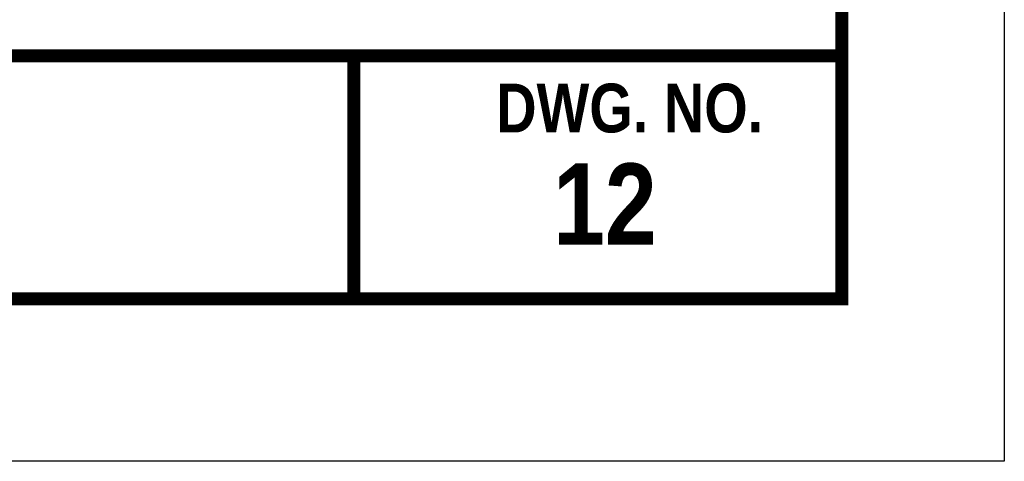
# Model space of a CAD drawing. Header units: feet. Extents: x 0 to 8.5, y 0 to 11.
# Tile 2 of 150: x 5.5 to 8.5, y 0 to 1.4. Entities that reach past the tile are written whole.
import ezdxf
from ezdxf.enums import TextEntityAlignment as Align

# ---------------------------------------------------------------- set-up
doc = ezdxf.new("R2010")
doc.units = ezdxf.units.FT
doc.header["$MEASUREMENT"] = 0
doc.layers.get('DEFPOINTS').update_dxf_attribs({"linetype": 'CONTINUOUS'})
doc.layers.add('BORDER', color=7, linetype='CONTINUOUS')
doc.layers.add('TEXT', color=255, linetype='CONTINUOUS')
doc.styles.add('TECHNICAL', font='techb___.ttf')

msp = doc.modelspace()

# ---------------------------------------------------------------- linework, layer by layer
at = {"layer": 'BORDER', "const_width": 0.04}
msp.add_lwpolyline([(0.5, 0.5), (0.5, 10.5), (8, 10.5), (8, 0.5)], close=True, dxfattribs=at)
msp.add_lwpolyline([(0.5, 1.2467), (8, 1.2467)], dxfattribs=at)
at = {"layer": 'BORDER', "color": 0, "const_width": 0.04}
msp.add_lwpolyline([(6.5, 1.2467), (6.5, 0.5)], dxfattribs=at)
at = {"layer": 'DEFPOINTS', "color": 7, "ltscale": 1.2}
msp.add_lwpolyline([(0, 0), (0, 11), (8.5, 11), (8.5, 0)], close=True, dxfattribs=at)

# ---------------------------------------------------------------- texts
at = {"layer": 'TEXT', "color": 7, "style": 'TECHNICAL'}
for s, height, p in [('DWG. NO.', 0.15, (7.7587, 1.0861)), ('12', 0.25, (7.4311, 0.7906))]:
    msp.add_text(s, height=height, dxfattribs=at).set_placement(p, align=Align.MIDDLE_RIGHT)

doc.saveas('drawing.dxf')
